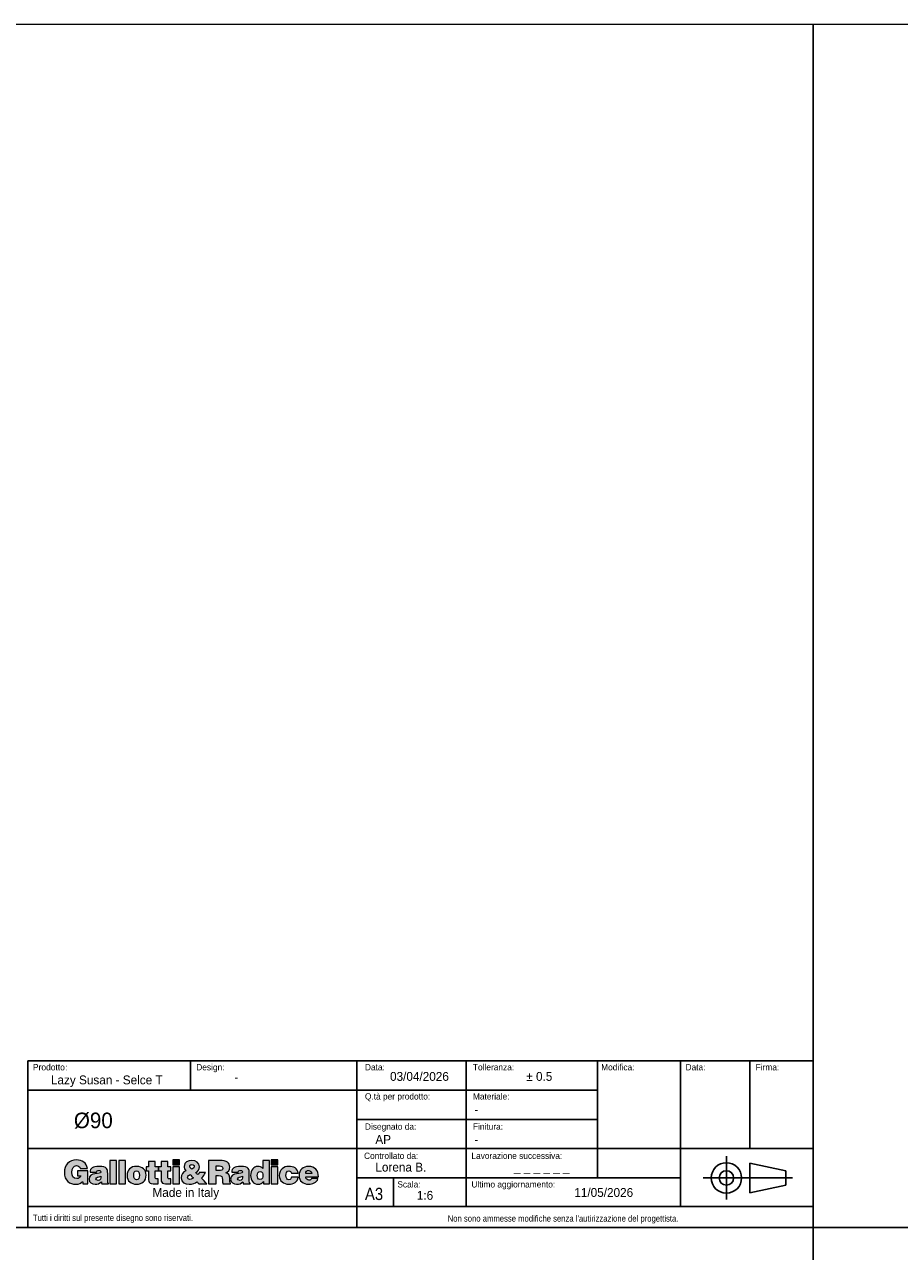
# Model space of a CAD drawing. Header units: millimetres. Extents: x 4005 to 11385, y -1831 to 1613.
# Tile 7 of 12: x 7797 to 9048, y -144 to 1613. Entities that reach past the tile are written whole.
import ezdxf

# ---------------------------------------------------------------- set-up
doc = ezdxf.new("R2010")
doc.units = ezdxf.units.MM
doc.header["$LTSCALE"] = 6
doc.layers.add('ANNOTAZIONI', color=8, linetype='Continuous')
doc.styles.add('SLDTEXTSTYLE1', font='GOTHIC.TTF', dxfattribs={"width": 0.913})
doc.styles.add('SLDTEXTSTYLE2', font='arial.ttf', dxfattribs={"width": 0.948})
doc.styles.add('SLDTEXTSTYLE3', font='arial.ttf', dxfattribs={"width": 0.948})

# ---------------------------------------------------------------- blocks, each defined once
blk = doc.blocks.new('logo_punti di controllo')
at = {"layer": 'ANNOTAZIONI'}
h = blk.add_hatch(color=256, dxfattribs=at)
edge = h.paths.add_edge_path(flags=0)
edge.add_line((169.2, 18.4), (169.2, 64.1))
edge.add_line((169.2, 64.1), (132.1, 64.1))
edge.add_line((132.1, 64.1), (132.1, 46.2))
edge.add_line((132.1, 46.2), (144.1, 46.2))
edge.add_spline(control_points=[(144.1, 46.2), (142.7, 40.5), (135.7, 36.7), (130.2, 36.7), (116.5, 36.7), (112.8, 47.4), (112.8, 59.1), (112.8, 73.7), (117.9, 83.3), (128.6, 83.3), (135.6, 83.3), (140.5, 79.7), (142.5, 72.9)], knot_values=[31.661, 31.661, 31.661, 31.661, 32.661, 32.661, 32.661, 33.661, 33.661, 33.661, 34.661, 34.661, 34.661, 35.661, 35.661, 35.661, 35.661], weights=[1, 1, 1, 1, 1, 1, 1, 1, 1, 1, 1, 1, 1], degree=3, periodic=0)
edge.add_line((142.5, 72.9), (168.2, 72.9))
edge.add_spline(control_points=[(168.2, 72.9), (164.9, 93.2), (148.9, 103.6), (129, 103.6), (102.2, 103.6), (85.7, 85.4), (85.7, 59), (85.7, 30.1), (104.6, 16.4), (125.8, 16.4), (138.8, 16.4), (146.3, 21.3), (150.7, 26.5)], knot_values=[47.825, 47.825, 47.825, 47.825, 48.825, 48.825, 48.825, 49.825, 49.825, 49.825, 50.825, 50.825, 50.825, 51.825, 51.825, 51.825, 51.825], weights=[1, 1, 1, 1, 1, 1, 1, 1, 1, 1, 1, 1, 1], degree=3, periodic=0)
edge.add_line((150.7, 26.5), (151.8, 18.4))
edge.add_line((151.8, 18.4), (169.2, 18.4))
for points in [[(272.4, 18.6), (272.4, 101.4), (248.5, 101.4), (248.5, 18.6)], [(304.5, 18.6), (304.5, 101.4), (280.6, 101.4), (280.6, 18.6)], [(473.1, 103.6), (473.1, 86.6), (497, 86.6), (497, 103.6)], [(825.7, 103.6), (825.7, 86.6), (849.6, 86.6), (849.6, 103.6)], [(497, 18.6), (497, 78.9), (473.1, 78.9), (473.1, 18.6)], [(849.6, 18.6), (849.6, 78.9), (825.7, 78.9), (825.7, 18.6)]]:
    blk.add_hatch(color=256, dxfattribs=at).paths.add_polyline_path(points, flags=0)
h = blk.add_hatch(color=256, dxfattribs=at)
edge = h.paths.add_edge_path(flags=0)
edge.add_line((421.4, 18.6), (421.4, 35.7))
edge.add_spline(control_points=[(421.4, 35.7), (420.2, 35.7), (418.9, 35.7), (417.6, 35.7), (411, 35.7), (410.2, 37.7), (410.2, 43.2), (410.2, 50.5), (410.2, 57.8), (410.2, 65.1)], knot_values=[0, 0, 0, 0, 1.792, 1.792, 1.792, 2.792, 2.792, 2.792, 13.111, 13.111, 13.111, 13.111], weights=[1, 1, 1, 1, 1, 1, 1, 1, 1, 1], degree=3, periodic=0)
edge.add_line((410.2, 65.1), (421.7, 65.1))
edge.add_line((421.7, 65.1), (421.7, 78.9))
edge.add_line((421.7, 78.9), (410.2, 78.9))
edge.add_line((410.2, 78.9), (410.2, 97.6))
edge.add_line((410.2, 97.6), (386.6, 97.6))
edge.add_line((386.6, 97.6), (386.6, 78.9))
edge.add_line((386.6, 78.9), (377.8, 78.9))
edge.add_line((377.8, 78.9), (377.8, 65.1))
edge.add_line((377.8, 65.1), (386.3, 65.1))
edge.add_spline(control_points=[(386.3, 65.1), (386.3, 56.7), (386.3, 48.3), (386.3, 39.9), (386.3, 19.1), (390.1, 16.9), (421.4, 18.6)], knot_values=[74.044, 74.044, 74.044, 74.044, 85.937, 85.937, 85.937, 86.937, 86.937, 86.937, 86.937], weights=[1, 1, 1, 1, 1, 1, 1], degree=3, periodic=0)
h = blk.add_hatch(color=256, dxfattribs=at)
edge = h.paths.add_edge_path(flags=0)
edge.add_line((466.3, 18.6), (466.3, 35.7))
edge.add_spline(control_points=[(466.3, 35.7), (465.1, 35.7), (463.8, 35.7), (462.5, 35.7), (455.9, 35.7), (455.1, 37.7), (455.1, 43.2), (455.1, 50.5), (455.1, 57.8), (455.1, 65.1)], knot_values=[0, 0, 0, 0, 1.792, 1.792, 1.792, 2.792, 2.792, 2.792, 13.111, 13.111, 13.111, 13.111], weights=[1, 1, 1, 1, 1, 1, 1, 1, 1, 1], degree=3, periodic=0)
edge.add_line((455.1, 65.1), (466.6, 65.1))
edge.add_line((466.6, 65.1), (466.6, 78.9))
edge.add_line((466.6, 78.9), (455.1, 78.9))
edge.add_line((455.1, 78.9), (455.1, 97.6))
edge.add_line((455.1, 97.6), (431.5, 97.6))
edge.add_line((431.5, 97.6), (431.5, 78.9))
edge.add_line((431.5, 78.9), (422.7, 78.9))
edge.add_line((422.7, 78.9), (422.7, 65.1))
edge.add_line((422.7, 65.1), (431.2, 65.1))
edge.add_spline(control_points=[(431.2, 65.1), (431.2, 56.7), (431.2, 48.3), (431.2, 39.9), (431.2, 19.1), (435, 16.9), (466.3, 18.6)], knot_values=[74.041, 74.041, 74.041, 74.041, 85.934, 85.934, 85.934, 86.934, 86.934, 86.934, 86.934], weights=[1, 1, 1, 1, 1, 1, 1], degree=3, periodic=0)
h = blk.add_hatch(color=256, dxfattribs=at)
edge = h.paths.add_edge_path(flags=0)
edge.add_line((559.8, 25.6), (566.3, 18.6))
edge.add_line((566.3, 18.6), (595.1, 18.6))
edge.add_line((595.1, 18.6), (576.2, 38))
edge.add_spline(control_points=[(576.2, 38), (581.9, 44), (586.3, 50.9), (590.1, 58.2)], knot_values=[26.367462, 26.367462, 26.367462, 26.367462, 27.367462, 27.367462, 27.367462, 27.367462], weights=[1, 1, 1, 1], degree=3, periodic=0)
edge.add_line((590.1, 58.2), (568.3, 58.2))
edge.add_spline(control_points=[(568.3, 58.2), (566.9, 55.5), (565.2, 53.2), (562.9, 51.3)], knot_values=[37.686462, 37.686462, 37.686462, 37.686462, 38.686462, 38.686462, 38.686462, 38.686462], weights=[1, 1, 1, 1], degree=3, periodic=0)
edge.add_line((562.9, 51.3), (555.8, 58.6))
edge.add_spline(control_points=[(555.8, 58.6), (564.2, 63.2), (569.2, 69.7), (569.2, 79.5), (569.2, 92.9), (556.9, 101.4), (541.6, 101.4), (528.5, 101.4), (513.5, 96.2), (513.5, 80.7), (513.5, 74.3), (516.3, 69.7), (520.6, 65.2)], knot_values=[43.525807, 43.525807, 43.525807, 43.525807, 44.525807, 44.525807, 44.525807, 45.525807, 45.525807, 45.525807, 46.525807, 46.525807, 46.525807, 47.525807, 47.525807, 47.525807, 47.525807], weights=[1, 1, 1, 1, 1, 1, 1, 1, 1, 1, 1, 1, 1], degree=3, periodic=0)
edge.add_spline(control_points=[(520.6, 65.2), (510.1, 59.9), (503.2, 51.6), (503.2, 39.4), (503.2, 23.4), (517.3, 16.4), (532.4, 16.4), (543.2, 16.4), (554.3, 20.9), (559.8, 25.6)], knot_values=[47.525807, 47.525807, 47.525807, 47.525807, 48.525807, 48.525807, 48.525807, 49.525807, 49.525807, 49.525807, 50.525807, 50.525807, 50.525807, 50.525807], weights=[1, 1, 1, 1, 1, 1, 1, 1, 1, 1], degree=3, periodic=0)
edge = h.paths.add_edge_path(flags=0)
edge.add_line((535.2, 51.5), (545.9, 40.2))
edge.add_spline(control_points=[(545.9, 40.2), (547.4, 38.6), (546.8, 39), (543.5, 37)], knot_values=[0, 0, 0, 0, 1, 1, 1, 1], weights=[1, 1, 1, 1], degree=3, periodic=0)
edge.add_spline(control_points=[(543.5, 37), (541.2, 35.6), (536.9, 34), (534.3, 34), (529.6, 34), (526.2, 36.7), (526.2, 41.6), (526.2, 46.3), (530.7, 49.2), (535.2, 51.5)], knot_values=[1, 1, 1, 1, 2, 2, 2, 3, 3, 3, 4, 4, 4, 4], weights=[1, 1, 1, 1, 1, 1, 1, 1, 1, 1], degree=3, periodic=0)
edge = h.paths.add_edge_path(flags=0)
edge.add_spline(control_points=[(541.2, 71.2), (537.3, 73.8), (534.2, 76.7), (534.2, 80.8), (534.2, 85.4), (538.2, 87), (542.2, 87)], knot_values=[2, 2, 2, 2, 3, 3, 3, 4, 4, 4, 4], weights=[1, 1, 1, 1, 1, 1, 1], degree=3, periodic=0)
edge.add_spline(control_points=[(542.2, 87), (544.9, 87), (548.2, 85.9), (549.3, 83.3)], knot_values=[0, 0, 0, 0, 1, 1, 1, 1], weights=[1, 1, 1, 1], degree=3, periodic=0)
edge.add_spline(control_points=[(549.3, 83.3), (551.4, 76.6), (546.6, 73.7), (541.2, 71.2)], knot_values=[1, 1, 1, 1, 2, 2, 2, 2], weights=[1, 1, 1, 1], degree=3, periodic=0)
h = blk.add_hatch(color=256, dxfattribs=at)
edge = h.paths.add_edge_path(flags=0)
edge.add_line((628.3, 47.5), (636.5, 47.5))
edge.add_spline(control_points=[(636.5, 47.5), (649.2, 47.5), (651, 43.9), (651, 33.1), (651, 25.7), (651.7, 20.5), (652.4, 18.6)], knot_values=[0, 0, 0, 0, 1, 1, 1, 2, 2, 2, 2], weights=[1, 1, 1, 1, 1, 1, 1], degree=3, periodic=0)
edge.add_line((652.4, 18.6), (679.9, 18.6))
edge.add_line((679.9, 18.6), (679.9, 21.1))
edge.add_spline(control_points=[(679.9, 21.1), (676.7, 21.1), (677, 24.8), (677, 35.6), (677, 52.3), (671.7, 54.4), (663, 57.6)], knot_values=[16.174, 16.174, 16.174, 16.174, 17.174, 17.174, 17.174, 18.174, 18.174, 18.174, 18.174], weights=[1, 1, 1, 1, 1, 1, 1], degree=3, periodic=0)
edge.add_spline(control_points=[(663, 57.6), (672.6, 60.2), (676.9, 68.3), (676.9, 77.8), (676.9, 93.9), (667.8, 101.4), (640.2, 101.4), (627.2, 101.4), (614.2, 101.4), (601.1, 101.4)], knot_values=[18.174, 18.174, 18.174, 18.174, 19.174, 19.174, 19.174, 20.174, 20.174, 20.174, 38.639, 38.639, 38.639, 38.639], weights=[1, 1, 1, 1, 1, 1, 1, 1, 1, 1], degree=3, periodic=0)
edge.add_line((601.1, 101.4), (601.1, 18.6))
edge.add_line((601.1, 18.6), (628.3, 18.6))
edge.add_line((628.3, 18.6), (628.3, 47.5))
edge = h.paths.add_edge_path(flags=0)
edge.add_line((628.3, 65.6), (628.3, 82.1))
edge.add_spline(control_points=[(628.3, 82.1), (632.5, 82.1), (636.7, 82.1), (640.9, 82.1), (647.2, 82.1), (651.8, 79.3), (651.8, 73.4), (651.8, 67.7), (647.3, 65.6), (639, 65.6), (635.4, 65.6), (631.8, 65.6), (628.3, 65.6)], knot_values=[0, 0, 0, 0, 5.974, 5.974, 5.974, 6.974, 6.974, 6.974, 7.974, 7.974, 7.974, 13.024, 13.024, 13.024, 13.024], weights=[1, 1, 1, 1, 1, 1, 1, 1, 1, 1, 1, 1, 1], degree=3, periodic=0)
h = blk.add_hatch(color=256, dxfattribs=at)
edge = h.paths.add_edge_path(flags=0)
edge.add_line((797.6, 18.6), (819.1, 18.6))
edge.add_line((819.1, 18.6), (819.1, 101.4))
edge.add_line((819.1, 101.4), (795.2, 101.4))
edge.add_line((795.2, 101.4), (795.2, 72.8))
edge.add_spline(control_points=[(795.2, 72.8), (790.2, 78.7), (784.9, 80.6), (777.3, 80.6), (762.9, 80.6), (751.8, 67.6), (751.8, 47.6), (751.8, 30.6), (761, 16.9), (779.1, 16.9), (786.8, 16.9), (792, 19.3), (797.6, 26.7)], knot_values=[63.921, 63.921, 63.921, 63.921, 64.921, 64.921, 64.921, 65.921, 65.921, 65.921, 66.921, 66.921, 66.921, 67.921, 67.921, 67.921, 67.921], weights=[1, 1, 1, 1, 1, 1, 1, 1, 1, 1, 1, 1, 1], degree=3, periodic=0)
edge.add_line((797.6, 26.7), (797.6, 18.6))
edge = h.paths.add_edge_path(flags=0)
edge.add_spline(control_points=[(785.8, 62.1), (793.7, 62.1), (796, 54.8), (796, 48.2), (796, 41.1), (793.4, 34.1), (785.1, 34.1)], knot_values=[2, 2, 2, 2, 3, 3, 3, 4, 4, 4, 4], weights=[1, 1, 1, 1, 1, 1, 1], degree=3, periodic=0)
edge.add_spline(control_points=[(785.1, 34.1), (777.3, 34.1), (775.7, 41.5), (775.7, 47.8), (775.7, 54.5), (777.9, 62.1), (785.8, 62.1)], knot_values=[0, 0, 0, 0, 1, 1, 1, 2, 2, 2, 2], weights=[1, 1, 1, 1, 1, 1, 1], degree=3, periodic=0)
h = blk.add_hatch(color=256, dxfattribs=at)
edge = h.paths.add_edge_path(flags=0)
edge.add_line((219, 18.6), (243.7, 18.6))
edge.add_line((243.7, 18.6), (243.7, 19.8))
edge.add_spline(control_points=[(243.7, 19.8), (240.6, 22.3), (240.5, 24), (240.5, 27.5), (240.5, 36.9), (240.5, 46.2), (240.5, 55.6), (240.5, 70), (238.7, 80.6), (210.2, 80.6), (186.4, 80.6), (177.4, 73.1), (177.4, 60.3)], knot_values=[0.543, 0.543, 0.543, 0.543, 1.543, 1.543, 1.543, 14.848, 14.848, 14.848, 15.848, 15.848, 15.848, 16.848, 16.848, 16.848, 16.848], weights=[1, 1, 1, 1, 1, 1, 1, 1, 1, 1, 1, 1, 1], degree=3, periodic=0)
edge.add_line((177.4, 60.3), (200.3, 60.3))
edge.add_spline(control_points=[(200.3, 60.3), (200.9, 65.5), (205.4, 66.2), (208.7, 66.2), (211.3, 66.2), (216.5, 65.6), (216.5, 61.3), (216.5, 50), (173.7, 62.4), (173.7, 35.1), (173.7, 22.5), (183.8, 16.9), (195.2, 16.9), (204.1, 16.9), (211, 18.7), (217.8, 25.1)], knot_values=[27.71, 27.71, 27.71, 27.71, 28.71, 28.71, 28.71, 29.71, 29.71, 29.71, 30.71, 30.71, 30.71, 31.71, 31.71, 31.71, 32.71, 32.71, 32.71, 32.71], weights=[1, 1, 1, 1, 1, 1, 1, 1, 1, 1, 1, 1, 1, 1, 1, 1], degree=3, periodic=0)
edge.add_line((217.8, 25.1), (219, 18.6))
edge = h.paths.add_edge_path(flags=0)
edge.add_spline(control_points=[(216.5, 45.3), (217.1, 37), (214.4, 30.5), (206, 30.5)], knot_values=[2, 2, 2, 2, 3, 3, 3, 3], weights=[1, 1, 1, 1], degree=3, periodic=0)
edge.add_spline(control_points=[(206, 30.5), (201.3, 30.5), (198.4, 32.5), (198.4, 35.5), (198.4, 43.3), (208.7, 41.5), (216.5, 45.3)], knot_values=[0, 0, 0, 0, 1, 1, 1, 2, 2, 2, 2], weights=[1, 1, 1, 1, 1, 1, 1], degree=3, periodic=0)
h = blk.add_hatch(color=256, dxfattribs=at)
edge = h.paths.add_edge_path(flags=0)
edge.add_spline(control_points=[(378.1, 49.3), (378.1, 68), (365, 80.6), (343.8, 80.6), (323.4, 80.6), (309.6, 69), (309.6, 48)], knot_values=[2, 2, 2, 2, 3, 3, 3, 4, 4, 4, 4], weights=[1, 1, 1, 1, 1, 1, 1], degree=3, periodic=0)
edge.add_spline(control_points=[(309.6, 48), (309.6, 27.5), (324.6, 16.9), (343.9, 16.9), (363.2, 16.9), (378.1, 27.2), (378.1, 49.3)], knot_values=[0, 0, 0, 0, 1, 1, 1, 2, 2, 2, 2], weights=[1, 1, 1, 1, 1, 1, 1], degree=3, periodic=0)
edge = h.paths.add_edge_path(flags=0)
edge.add_spline(control_points=[(343.9, 33), (337.8, 33), (333.5, 37.9), (333.5, 49.3), (333.5, 56.1), (335.9, 64.5), (344.1, 64.5)], knot_values=[2, 2, 2, 2, 3, 3, 3, 4, 4, 4, 4], weights=[1, 1, 1, 1, 1, 1, 1], degree=3, periodic=0)
edge.add_spline(control_points=[(344.1, 64.5), (350.3, 64.8), (354.2, 58.2), (354.2, 49.3), (354.2, 37.9), (350.3, 33), (343.9, 33)], knot_values=[0, 0, 0, 0, 1, 1, 1, 2, 2, 2, 2], weights=[1, 1, 1, 1, 1, 1, 1], degree=3, periodic=0)
h = blk.add_hatch(color=256, dxfattribs=at)
edge = h.paths.add_edge_path(flags=0)
edge.add_line((725.6, 18.6), (750.3, 18.6))
edge.add_line((750.3, 18.6), (750.3, 19.8))
edge.add_spline(control_points=[(750.3, 19.8), (747.2, 22.3), (747.1, 24), (747.1, 27.5), (747.1, 36.9), (747.1, 46.2), (747.1, 55.6), (747.1, 70), (745.4, 80.6), (716.9, 80.6), (693.1, 80.6), (684, 73.1), (684, 60.3)], knot_values=[0.543, 0.543, 0.543, 0.543, 1.543, 1.543, 1.543, 14.848, 14.848, 14.848, 15.848, 15.848, 15.848, 16.848, 16.848, 16.848, 16.848], weights=[1, 1, 1, 1, 1, 1, 1, 1, 1, 1, 1, 1, 1], degree=3, periodic=0)
edge.add_line((684, 60.3), (707, 60.3))
edge.add_spline(control_points=[(707, 60.3), (707.5, 65.5), (712, 66.2), (715.4, 66.2), (717.9, 66.2), (723.2, 65.6), (723.2, 61.3), (723.2, 50), (680.3, 62.4), (680.3, 35.1), (680.3, 22.5), (690.4, 16.9), (701.8, 16.9), (710.8, 16.9), (717.7, 18.7), (724.4, 25.1)], knot_values=[27.709, 27.709, 27.709, 27.709, 28.709, 28.709, 28.709, 29.709, 29.709, 29.709, 30.709, 30.709, 30.709, 31.709, 31.709, 31.709, 32.709, 32.709, 32.709, 32.709], weights=[1, 1, 1, 1, 1, 1, 1, 1, 1, 1, 1, 1, 1, 1, 1, 1], degree=3, periodic=0)
edge.add_line((724.4, 25.1), (725.6, 18.6))
edge = h.paths.add_edge_path(flags=0)
edge.add_spline(control_points=[(723.2, 45.3), (723.7, 37), (721, 30.5), (712.6, 30.5)], knot_values=[2, 2, 2, 2, 3, 3, 3, 3], weights=[1, 1, 1, 1], degree=3, periodic=0)
edge.add_spline(control_points=[(712.6, 30.5), (707.9, 30.5), (705, 32.5), (705, 35.5), (705, 43.3), (715.4, 41.5), (723.2, 45.3)], knot_values=[0, 0, 0, 0, 1, 1, 1, 2, 2, 2, 2], weights=[1, 1, 1, 1, 1, 1, 1], degree=3, periodic=0)
h = blk.add_hatch(color=256, dxfattribs=at)
edge = h.paths.add_edge_path(flags=0)
edge.add_line((897.4, 55.9), (921.7, 55.9))
edge.add_spline(control_points=[(921.7, 55.9), (920, 73.7), (904.8, 80.6), (888.7, 80.6), (868.8, 80.6), (854.3, 68.7), (854.3, 48.2), (854.3, 27.8), (869.3, 16.9), (888.7, 16.9), (905.4, 16.9), (920.1, 23.7), (922.2, 42)], knot_values=[0, 0, 0, 0, 1, 1, 1, 2, 2, 2, 3, 3, 3, 4, 4, 4, 4], weights=[1, 1, 1, 1, 1, 1, 1, 1, 1, 1, 1, 1, 1], degree=3, periodic=0)
edge.add_line((922.2, 42), (898, 42))
edge.add_spline(control_points=[(898, 42), (897.3, 37.2), (894.9, 33), (888.7, 33), (881.7, 33), (878.2, 39), (878.2, 48), (878.2, 55.2), (879.7, 64.5), (888.7, 64.5), (891.3, 64.5), (893.4, 63.7), (894.9, 62.1)], knot_values=[15.404, 15.404, 15.404, 15.404, 16.404, 16.404, 16.404, 17.404, 17.404, 17.404, 18.404, 18.404, 18.404, 19.404, 19.404, 19.404, 19.404], weights=[1, 1, 1, 1, 1, 1, 1, 1, 1, 1, 1, 1, 1], degree=3, periodic=0)
edge.add_spline(control_points=[(894.9, 62.1), (896.4, 60.6), (897.3, 58.5), (897.4, 55.9)], knot_values=[19.404, 19.404, 19.404, 19.404, 20.404, 20.404, 20.404, 20.404], weights=[1, 1, 1, 1], degree=3, periodic=0)
h = blk.add_hatch(color=256, dxfattribs=at)
edge = h.paths.add_edge_path(flags=0)
edge.add_line((948.7, 43.3), (994.3, 43.3))
edge.add_spline(control_points=[(994.3, 43.3), (994.7, 65.2), (981.2, 80.6), (958.9, 80.6), (939.6, 80.6), (924.8, 67.9), (924.8, 48.2), (924.8, 27.9), (939.7, 16.9), (959, 16.9), (973.1, 16.9), (988.2, 21.8), (992.4, 36.8)], knot_values=[0, 0, 0, 0, 1, 1, 1, 2, 2, 2, 3, 3, 3, 4, 4, 4, 4], weights=[1, 1, 1, 1, 1, 1, 1, 1, 1, 1, 1, 1, 1], degree=3, periodic=0)
edge.add_line((992.4, 36.8), (969.5, 36.8))
edge.add_spline(control_points=[(969.5, 36.8), (967.8, 33.2), (964.3, 31.5), (960.5, 31.5), (954.2, 31.5), (948.7, 36.2), (948.7, 43.3)], knot_values=[14.806, 14.806, 14.806, 14.806, 15.806, 15.806, 15.806, 16.806, 16.806, 16.806, 16.806], weights=[1, 1, 1, 1, 1, 1, 1], degree=3, periodic=0)
edge = h.paths.add_edge_path(flags=0)
edge.add_line((970.4, 55.5), (948.7, 55.5))
edge.add_spline(control_points=[(948.7, 55.5), (948.7, 62), (952.7, 66), (959.8, 66), (965.5, 66), (970.4, 61), (970.4, 55.5)], knot_values=[0, 0, 0, 0, 1, 1, 1, 2, 2, 2, 2], weights=[1, 1, 1, 1, 1, 1, 1], degree=3, periodic=0)
at = {"color": 7, "linetype": 'Continuous', "lineweight": 18}
for points, knots in [([(168.2, 72.9), (164.9, 93.2), (148.9, 103.6), (129, 103.6), (102.2, 103.6), (85.7, 85.4), (85.7, 59), (85.7, 30.1), (104.6, 16.4), (125.8, 16.4), (138.8, 16.4), (146.3, 21.3), (150.7, 26.5)], [47.825, 47.825, 47.825, 47.825, 48.825, 48.825, 48.825, 49.825, 49.825, 49.825, 50.825, 50.825, 50.825, 51.825, 51.825, 51.825, 51.825]), ([(555.8, 58.6), (564.2, 63.2), (569.2, 69.7), (569.2, 79.5), (569.2, 92.9), (556.9, 101.4), (541.6, 101.4), (528.5, 101.4), (513.5, 96.2), (513.5, 80.7), (513.5, 74.3), (516.3, 69.7), (520.6, 65.2)], [43.525807, 43.525807, 43.525807, 43.525807, 44.525807, 44.525807, 44.525807, 45.525807, 45.525807, 45.525807, 46.525807, 46.525807, 46.525807, 47.525807, 47.525807, 47.525807, 47.525807]), ([(663, 57.6), (672.6, 60.2), (676.9, 68.3), (676.9, 77.8), (676.9, 93.9), (667.8, 101.4), (640.2, 101.4), (627.2, 101.4), (614.2, 101.4), (601.1, 101.4)], [18.174, 18.174, 18.174, 18.174, 19.174, 19.174, 19.174, 20.174, 20.174, 20.174, 38.639, 38.639, 38.639, 38.639]), ([(144.1, 46.2), (142.7, 40.5), (135.7, 36.7), (130.2, 36.7), (116.5, 36.7), (112.8, 47.4), (112.8, 59.1), (112.8, 73.7), (117.9, 83.3), (128.6, 83.3), (135.6, 83.3), (140.5, 79.7), (142.5, 72.9)], [31.661, 31.661, 31.661, 31.661, 32.661, 32.661, 32.661, 33.661, 33.661, 33.661, 34.661, 34.661, 34.661, 35.661, 35.661, 35.661, 35.661]), ([(200.3, 60.3), (200.9, 65.5), (205.4, 66.2), (208.7, 66.2), (211.3, 66.2), (216.5, 65.6), (216.5, 61.3), (216.5, 50), (173.7, 62.4), (173.7, 35.1), (173.7, 22.5), (183.8, 16.9), (195.2, 16.9), (204.1, 16.9), (211, 18.7), (217.8, 25.1)], [27.71, 27.71, 27.71, 27.71, 28.71, 28.71, 28.71, 29.71, 29.71, 29.71, 30.71, 30.71, 30.71, 31.71, 31.71, 31.71, 32.71, 32.71, 32.71, 32.71]), ([(243.7, 19.8), (240.6, 22.3), (240.5, 24), (240.5, 27.5), (240.5, 36.9), (240.5, 46.2), (240.5, 55.6), (240.5, 70), (238.7, 80.6), (210.2, 80.6), (186.4, 80.6), (177.4, 73.1), (177.4, 60.3)], [0.543, 0.543, 0.543, 0.543, 1.543, 1.543, 1.543, 14.848, 14.848, 14.848, 15.848, 15.848, 15.848, 16.848, 16.848, 16.848, 16.848]), ([(206, 30.5), (201.3, 30.5), (198.4, 32.5), (198.4, 35.5), (198.4, 43.3), (208.7, 41.5), (216.5, 45.3)], [0, 0, 0, 0, 1, 1, 1, 2, 2, 2, 2]), ([(378.1, 49.3), (378.1, 68), (365, 80.6), (343.8, 80.6), (323.4, 80.6), (309.6, 69), (309.6, 48)], [2, 2, 2, 2, 3, 3, 3, 4, 4, 4, 4]), ([(309.6, 48), (309.6, 27.5), (324.6, 16.9), (343.9, 16.9), (363.2, 16.9), (378.1, 27.2), (378.1, 49.3)], [0, 0, 0, 0, 1, 1, 1, 2, 2, 2, 2]), ([(343.9, 33), (337.8, 33), (333.5, 37.9), (333.5, 49.3), (333.5, 56.1), (335.9, 64.5), (344.1, 64.5)], [2, 2, 2, 2, 3, 3, 3, 4, 4, 4, 4]), ([(344.1, 64.5), (350.3, 64.8), (354.2, 58.2), (354.2, 49.3), (354.2, 37.9), (350.3, 33), (343.9, 33)], [0, 0, 0, 0, 1, 1, 1, 2, 2, 2, 2]), ([(386.3, 65.1), (386.3, 56.7), (386.3, 48.3), (386.3, 39.9), (386.3, 19.1), (390.1, 16.9), (421.4, 18.6)], [74.044, 74.044, 74.044, 74.044, 85.937, 85.937, 85.937, 86.937, 86.937, 86.937, 86.937]), ([(421.4, 35.7), (420.2, 35.7), (418.9, 35.7), (417.6, 35.7), (411, 35.7), (410.2, 37.7), (410.2, 43.2), (410.2, 50.5), (410.2, 57.8), (410.2, 65.1)], [0, 0, 0, 0, 1.792, 1.792, 1.792, 2.792, 2.792, 2.792, 13.111, 13.111, 13.111, 13.111]), ([(431.2, 65.1), (431.2, 56.7), (431.2, 48.3), (431.2, 39.9), (431.2, 19.1), (435, 16.9), (466.3, 18.6)], [74.041, 74.041, 74.041, 74.041, 85.934, 85.934, 85.934, 86.934, 86.934, 86.934, 86.934]), ([(466.3, 35.7), (465.1, 35.7), (463.8, 35.7), (462.5, 35.7), (455.9, 35.7), (455.1, 37.7), (455.1, 43.2), (455.1, 50.5), (455.1, 57.8), (455.1, 65.1)], [0, 0, 0, 0, 1.792, 1.792, 1.792, 2.792, 2.792, 2.792, 13.111, 13.111, 13.111, 13.111]), ([(520.6, 65.2), (510.1, 59.9), (503.2, 51.6), (503.2, 39.4), (503.2, 23.4), (517.3, 16.4), (532.4, 16.4), (543.2, 16.4), (554.3, 20.9), (559.8, 25.6)], [47.525807, 47.525807, 47.525807, 47.525807, 48.525807, 48.525807, 48.525807, 49.525807, 49.525807, 49.525807, 50.525807, 50.525807, 50.525807, 50.525807]), ([(543.5, 37), (541.2, 35.6), (536.9, 34), (534.3, 34), (529.6, 34), (526.2, 36.7), (526.2, 41.6), (526.2, 46.3), (530.7, 49.2), (535.2, 51.5)], [1, 1, 1, 1, 2, 2, 2, 3, 3, 3, 4, 4, 4, 4]), ([(541.2, 71.2), (537.3, 73.8), (534.2, 76.7), (534.2, 80.8), (534.2, 85.4), (538.2, 87), (542.2, 87)], [2, 2, 2, 2, 3, 3, 3, 4, 4, 4, 4]), ([(628.3, 82.1), (632.5, 82.1), (636.7, 82.1), (640.9, 82.1), (647.2, 82.1), (651.8, 79.3), (651.8, 73.4), (651.8, 67.7), (647.3, 65.6), (639, 65.6), (635.4, 65.6), (631.8, 65.6), (628.3, 65.6)], [0, 0, 0, 0, 5.974, 5.974, 5.974, 6.974, 6.974, 6.974, 7.974, 7.974, 7.974, 13.024, 13.024, 13.024, 13.024]), ([(636.5, 47.5), (649.2, 47.5), (651, 43.9), (651, 33.1), (651, 25.7), (651.7, 20.5), (652.4, 18.6)], [0, 0, 0, 0, 1, 1, 1, 2, 2, 2, 2]), ([(679.9, 21.1), (676.7, 21.1), (677, 24.8), (677, 35.6), (677, 52.3), (671.7, 54.4), (663, 57.6)], [16.174, 16.174, 16.174, 16.174, 17.174, 17.174, 17.174, 18.174, 18.174, 18.174, 18.174]), ([(707, 60.3), (707.5, 65.5), (712, 66.2), (715.4, 66.2), (717.9, 66.2), (723.2, 65.6), (723.2, 61.3), (723.2, 50), (680.3, 62.4), (680.3, 35.1), (680.3, 22.5), (690.4, 16.9), (701.8, 16.9), (710.8, 16.9), (717.7, 18.7), (724.4, 25.1)], [27.709, 27.709, 27.709, 27.709, 28.709, 28.709, 28.709, 29.709, 29.709, 29.709, 30.709, 30.709, 30.709, 31.709, 31.709, 31.709, 32.709, 32.709, 32.709, 32.709]), ([(750.3, 19.8), (747.2, 22.3), (747.1, 24), (747.1, 27.5), (747.1, 36.9), (747.1, 46.2), (747.1, 55.6), (747.1, 70), (745.4, 80.6), (716.9, 80.6), (693.1, 80.6), (684, 73.1), (684, 60.3)], [0.543, 0.543, 0.543, 0.543, 1.543, 1.543, 1.543, 14.848, 14.848, 14.848, 15.848, 15.848, 15.848, 16.848, 16.848, 16.848, 16.848]), ([(712.6, 30.5), (707.9, 30.5), (705, 32.5), (705, 35.5), (705, 43.3), (715.4, 41.5), (723.2, 45.3)], [0, 0, 0, 0, 1, 1, 1, 2, 2, 2, 2]), ([(795.2, 72.8), (790.2, 78.7), (784.9, 80.6), (777.3, 80.6), (762.9, 80.6), (751.8, 67.6), (751.8, 47.6), (751.8, 30.6), (761, 16.9), (779.1, 16.9), (786.8, 16.9), (792, 19.3), (797.6, 26.7)], [63.921, 63.921, 63.921, 63.921, 64.921, 64.921, 64.921, 65.921, 65.921, 65.921, 66.921, 66.921, 66.921, 67.921, 67.921, 67.921, 67.921]), ([(785.1, 34.1), (777.3, 34.1), (775.7, 41.5), (775.7, 47.8), (775.7, 54.5), (777.9, 62.1), (785.8, 62.1)], [0, 0, 0, 0, 1, 1, 1, 2, 2, 2, 2]), ([(785.8, 62.1), (793.7, 62.1), (796, 54.8), (796, 48.2), (796, 41.1), (793.4, 34.1), (785.1, 34.1)], [2, 2, 2, 2, 3, 3, 3, 4, 4, 4, 4]), ([(921.7, 55.9), (920, 73.7), (904.8, 80.6), (888.7, 80.6), (868.8, 80.6), (854.3, 68.7), (854.3, 48.2), (854.3, 27.8), (869.3, 16.9), (888.7, 16.9), (905.4, 16.9), (920.1, 23.7), (922.2, 42)], [0, 0, 0, 0, 1, 1, 1, 2, 2, 2, 3, 3, 3, 4, 4, 4, 4]), ([(898, 42), (897.3, 37.2), (894.9, 33), (888.7, 33), (881.7, 33), (878.2, 39), (878.2, 48), (878.2, 55.2), (879.7, 64.5), (888.7, 64.5), (891.3, 64.5), (893.4, 63.7), (894.9, 62.1)], [15.404, 15.404, 15.404, 15.404, 16.404, 16.404, 16.404, 17.404, 17.404, 17.404, 18.404, 18.404, 18.404, 19.404, 19.404, 19.404, 19.404]), ([(994.3, 43.3), (994.7, 65.2), (981.2, 80.6), (958.9, 80.6), (939.6, 80.6), (924.8, 67.9), (924.8, 48.2), (924.8, 27.9), (939.7, 16.9), (959, 16.9), (973.1, 16.9), (988.2, 21.8), (992.4, 36.8)], [0, 0, 0, 0, 1, 1, 1, 2, 2, 2, 3, 3, 3, 4, 4, 4, 4]), ([(948.7, 55.5), (948.7, 62), (952.7, 66), (959.8, 66), (965.5, 66), (970.4, 61), (970.4, 55.5)], [0, 0, 0, 0, 1, 1, 1, 2, 2, 2, 2]), ([(969.5, 36.8), (967.8, 33.2), (964.3, 31.5), (960.5, 31.5), (954.2, 31.5), (948.7, 36.2), (948.7, 43.3)], [14.806, 14.806, 14.806, 14.806, 15.806, 15.806, 15.806, 16.806, 16.806, 16.806, 16.806])]:
    blk.add_open_spline(points, degree=3, knots=knots, dxfattribs=at)
for points, degree in [([(248.5, 101.4), (248.5, 60), (248.5, 18.6)], 2), ([(272.4, 101.4), (260.4, 101.4), (248.5, 101.4)], 2), ([(272.4, 18.6), (272.4, 60), (272.4, 101.4)], 2), ([(280.6, 101.4), (280.6, 60), (280.6, 18.6)], 2), ([(304.5, 101.4), (292.6, 101.4), (280.6, 101.4)], 2), ([(304.5, 18.6), (304.5, 60), (304.5, 101.4)], 2), ([(386.6, 97.6), (386.6, 91.3), (386.6, 85.1), (386.6, 78.9)], 3), ([(410.2, 97.6), (402.3, 97.6), (394.5, 97.6), (386.6, 97.6)], 3), ([(410.2, 78.9), (410.2, 85.1), (410.2, 91.3), (410.2, 97.6)], 3), ([(431.5, 97.6), (431.5, 91.3), (431.5, 85.1), (431.5, 78.9)], 3), ([(455.1, 97.6), (447.2, 97.6), (439.4, 97.6), (431.5, 97.6)], 3), ([(455.1, 78.9), (455.1, 85.1), (455.1, 91.3), (455.1, 97.6)], 3), ([(473.1, 103.6), (473.1, 95.1), (473.1, 86.6)], 2), ([(497, 103.6), (485, 103.6), (473.1, 103.6)], 2), ([(497, 86.6), (497, 95.1), (497, 103.6)], 2), ([(601.1, 101.4), (601.1, 73.8), (601.1, 46.2), (601.1, 18.6)], 3), ([(795.2, 101.4), (795.2, 91.8), (795.2, 82.3), (795.2, 72.8)], 3), ([(819.1, 101.4), (811.2, 101.4), (803.2, 101.4), (795.2, 101.4)], 3), ([(819.1, 18.6), (819.1, 46.2), (819.1, 73.8), (819.1, 101.4)], 3), ([(825.7, 103.6), (825.7, 95.1), (825.7, 86.6)], 2), ([(849.6, 103.6), (837.6, 103.6), (825.7, 103.6)], 2), ([(849.6, 86.6), (849.6, 95.1), (849.6, 103.6)], 2), ([(132.1, 64.1), (132.1, 58.2), (132.1, 52.2), (132.1, 46.2)], 3), ([(169.2, 64.1), (156.9, 64.1), (144.5, 64.1), (132.1, 64.1)], 3), ([(132.1, 46.2), (136.1, 46.2), (140.1, 46.2), (144.1, 46.2)], 3), ([(142.5, 72.9), (151, 72.9), (159.6, 72.9), (168.2, 72.9)], 3), ([(169.2, 18.4), (169.2, 33.6), (169.2, 48.9), (169.2, 64.1)], 3), ([(177.4, 60.3), (185, 60.3), (192.7, 60.3), (200.3, 60.3)], 3), ([(216.5, 45.3), (217.1, 37), (214.4, 30.5), (206, 30.5)], 3), ([(377.8, 78.9), (377.8, 74.3), (377.8, 69.7), (377.8, 65.1)], 3), ([(386.6, 78.9), (383.7, 78.9), (380.7, 78.9), (377.8, 78.9)], 3), ([(377.8, 65.1), (380.6, 65.1), (383.4, 65.1), (386.3, 65.1)], 3), ([(421.7, 78.9), (417.8, 78.9), (414, 78.9), (410.2, 78.9)], 3), ([(410.2, 65.1), (414, 65.1), (417.8, 65.1), (421.7, 65.1)], 3), ([(421.7, 65.1), (421.7, 69.7), (421.7, 74.3), (421.7, 78.9)], 3), ([(422.7, 78.9), (422.7, 74.3), (422.7, 69.7), (422.7, 65.1)], 3), ([(431.5, 78.9), (428.6, 78.9), (425.6, 78.9), (422.7, 78.9)], 3), ([(422.7, 65.1), (425.5, 65.1), (428.3, 65.1), (431.2, 65.1)], 3), ([(466.6, 78.9), (462.7, 78.9), (458.9, 78.9), (455.1, 78.9)], 3), ([(455.1, 65.1), (458.9, 65.1), (462.7, 65.1), (466.6, 65.1)], 3), ([(466.6, 65.1), (466.6, 69.7), (466.6, 74.3), (466.6, 78.9)], 3), ([(473.1, 86.6), (485, 86.6), (497, 86.6)], 2), ([(473.1, 78.9), (473.1, 48.7), (473.1, 18.6)], 2), ([(497, 78.9), (485, 78.9), (473.1, 78.9)], 2), ([(497, 18.6), (497, 48.7), (497, 78.9)], 2), ([(535.2, 51.5), (538.8, 47.7), (542.3, 44), (545.9, 40.2)], 3), ([(549.3, 83.3), (551.4, 76.6), (546.6, 73.7), (541.2, 71.2)], 3), ([(542.2, 87), (544.9, 87), (548.2, 85.9), (549.3, 83.3)], 3), ([(562.9, 51.3), (560.5, 53.7), (558.1, 56.2), (555.8, 58.6)], 3), ([(568.3, 58.2), (566.9, 55.5), (565.2, 53.2), (562.9, 51.3)], 3), ([(590.1, 58.2), (582.9, 58.2), (575.6, 58.2), (568.3, 58.2)], 3), ([(576.2, 38), (581.9, 44), (586.3, 50.9), (590.1, 58.2)], 3), ([(628.3, 65.6), (628.3, 71.1), (628.3, 76.6), (628.3, 82.1)], 3), ([(628.3, 47.5), (631, 47.5), (633.8, 47.5), (636.5, 47.5)], 3), ([(628.3, 18.6), (628.3, 28.2), (628.3, 37.9), (628.3, 47.5)], 3), ([(684, 60.3), (691.6, 60.3), (699.3, 60.3), (707, 60.3)], 3), ([(723.2, 45.3), (723.7, 37), (721, 30.5), (712.6, 30.5)], 3), ([(825.7, 86.6), (837.6, 86.6), (849.6, 86.6)], 2), ([(825.7, 78.9), (825.7, 48.7), (825.7, 18.6)], 2), ([(849.6, 78.9), (837.6, 78.9), (825.7, 78.9)], 2), ([(849.6, 18.6), (849.6, 48.7), (849.6, 78.9)], 2), ([(894.9, 62.1), (896.4, 60.6), (897.3, 58.5), (897.4, 55.9)], 3), ([(897.4, 55.9), (905.5, 55.9), (913.6, 55.9), (921.7, 55.9)], 3), ([(970.4, 55.5), (963.2, 55.5), (955.9, 55.5), (948.7, 55.5)], 3), ([(150.7, 26.5), (151.1, 23.8), (151.4, 21.1), (151.8, 18.4)], 3), ([(151.8, 18.4), (157.6, 18.4), (163.4, 18.4), (169.2, 18.4)], 3), ([(217.8, 25.1), (218.2, 22.9), (218.6, 20.8), (219, 18.6)], 3), ([(219, 18.6), (227.2, 18.6), (235.4, 18.6), (243.7, 18.6)], 3), ([(243.7, 18.6), (243.7, 19), (243.7, 19.4), (243.7, 19.8)], 3), ([(248.5, 18.6), (260.4, 18.6), (272.4, 18.6)], 2), ([(280.6, 18.6), (292.6, 18.6), (304.5, 18.6)], 2), ([(421.4, 18.6), (421.4, 24.3), (421.4, 30), (421.4, 35.7)], 3), ([(466.3, 18.6), (466.3, 24.3), (466.3, 30), (466.3, 35.7)], 3), ([(473.1, 18.6), (485, 18.6), (497, 18.6)], 2), ([(545.9, 40.2), (547.4, 38.6), (546.8, 39), (543.5, 37)], 3), ([(559.8, 25.6), (562, 23.3), (564.2, 21), (566.3, 18.6)], 3), ([(566.3, 18.6), (575.9, 18.6), (585.5, 18.6), (595.1, 18.6)], 3), ([(595.1, 18.6), (588.8, 25.1), (582.5, 31.6), (576.2, 38)], 3), ([(601.1, 18.6), (610.2, 18.6), (619.2, 18.6), (628.3, 18.6)], 3), ([(652.4, 18.6), (661.6, 18.6), (670.7, 18.6), (679.9, 18.6)], 3), ([(679.9, 18.6), (679.9, 19.5), (679.9, 20.3), (679.9, 21.1)], 3), ([(724.4, 25.1), (724.8, 22.9), (725.2, 20.8), (725.6, 18.6)], 3), ([(725.6, 18.6), (733.8, 18.6), (742.1, 18.6), (750.3, 18.6)], 3), ([(750.3, 18.6), (750.3, 19), (750.3, 19.4), (750.3, 19.8)], 3), ([(797.6, 26.7), (797.6, 24), (797.6, 21.3), (797.6, 18.6)], 3), ([(797.6, 18.6), (804.8, 18.6), (812, 18.6), (819.1, 18.6)], 3), ([(825.7, 18.6), (837.6, 18.6), (849.6, 18.6)], 2), ([(922.2, 42), (914.1, 42), (906.1, 42), (898, 42)], 3), ([(948.7, 43.3), (963.9, 43.3), (979.1, 43.3), (994.3, 43.3)], 3), ([(992.4, 36.8), (984.7, 36.8), (977.1, 36.8), (969.5, 36.8)], 3)]:
    blk.add_open_spline(points, degree=degree, dxfattribs=at)
blk = doc.blocks.new('SW_NOTE_0')
at = {"layer": 'ANNOTAZIONI', "color": 0, "attachment_point": 1}
for s, insert, char_height, style in [('Prodotto', (0, 11.8), 9.14, 'SLDTEXTSTYLE2'), (':', (46.6, 11.6), 9, 'SLDTEXTSTYLE1')]:
    blk.add_mtext(s, dxfattribs=dict(at, insert=insert, char_height=char_height, style=style))

msp = doc.modelspace()

# ---------------------------------------------------------------- linework, layer by layer
at = {"color": 7, "linetype": 'Continuous', "lineweight": 18}
for p, q in [((8924.78, 1612.61), (6464.78, 1612.61)), ((8924.78, -109.39), (8924.78, 1612.61)), ((11384.78, 1612.61), (8924.78, 1612.61)), ((8924.78, 1612.61), (8924.78, -109.39)), ((6464.78, -109.39), (8924.78, -109.39)), ((8924.78, -109.39), (6464.78, -109.39)), ((8924.78, -109.39), (11384.78, -109.39)), ((8924.78, -1831.39), (8924.78, -109.39)), ((11384.78, -109.39), (8924.78, -109.39)), ((8924.78, -109.39), (8924.78, -1831.39))]:
    msp.add_line(p, q, dxfattribs=at)
at = {"layer": 'ANNOTAZIONI'}
for p, q in [((7801.59, -109.39), (7801.59, 129.12)), ((7801.59, 129.12), (8924.78, 129.12)), ((8034.29, 129.12), (8034.29, 87.21)), ((8272.12, 129.12), (8272.12, -109.39)), ((8428.31, -79.39), (8428.31, 129.12)), ((8616.2, 129.12), (8616.2, -38.38)), ((8735.12, -79.39), (8735.12, 129.12)), ((8834.12, 129.12), (8834.12, 3.39)), ((7801.59, 87.21), (8616.2, 87.21)), ((8272.12, 45.3), (8616.2, 45.3)), ((8272.12, 3.39), (7801.59, 3.39)), ((8272.12, 3.39), (8924.78, 3.39)), ((8800.73, -7.17), (8800.73, -69.59)), ((8834.12, -17.29), (8834.12, -59.82)), ((8885.67, -28.19), (8834.12, -17.29)), ((8885.67, -48.91), (8885.67, -28.19)), ((8272.12, -38.38), (8735.12, -38.38)), ((8324.47, -38.38), (8324.47, -79.39)), ((8895.38, -38.41), (8767.46, -38.41)), ((8834.12, -59.82), (8885.67, -48.91)), ((7801.58, -79.39), (8924.78, -79.39))]:
    msp.add_line(p, q, dxfattribs=at)
for radius in [21.77, 10.36]:
    msp.add_circle((8800.73, -38.55), radius, dxfattribs=at)

# ---------------------------------------------------------------- block references
msp.add_blockref('SW_NOTE_0', (7808.62, 112.72), dxfattribs=at)
at = {"layer": 'ANNOTAZIONI', "xscale": 0.4000000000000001, "yscale": 0.4000000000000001, "zscale": 0.4000000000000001}
msp.add_blockref('logo_punti di controllo', (7819.39, -54.26), dxfattribs=at)

# ---------------------------------------------------------------- texts
at = {"layer": 'ANNOTAZIONI', "attachment_point": 1}
for s, insert, char_height, style in [('Design:', (8042.34, 124.46), 9, 'SLDTEXTSTYLE2'), ('Data:', (8283.62, 124.46), 9, 'SLDTEXTSTYLE2'), ('Tolleranza:', (8438.12, 124.46), 9, 'SLDTEXTSTYLE2'), ('Modifica:', (8621.57, 124.46), 9, 'SLDTEXTSTYLE2'), ('Data:', (8742.3, 124.46), 9, 'SLDTEXTSTYLE2'), ('Firma:', (8842.59, 124.46), 9, 'SLDTEXTSTYLE2'), ('Lazy Susan - Selce T', (7834.38, 108.09), 12.7, 'SLDTEXTSTYLE2'), ('03/04/2026', (8319.53, 113.12), 12.7, 'SLDTEXTSTYLE2'), ('± 0.5', (8514.44, 113.12), 12.7, 'SLDTEXTSTYLE2'), ('-', (8096.77, 111.93), 12.7, 'SLDTEXTSTYLE2'), ('Q.tà per prodotto:', (8283.62, 82.7), 9, 'SLDTEXTSTYLE2'), ('Materiale:', (8438.12, 82.7), 9, 'SLDTEXTSTYLE2'), ('Ø90', (7867.24, 54.93), 22.225, 'SLDTEXTSTYLE2'), ('-', (8440.17, 65.69), 12.7, 'SLDTEXTSTYLE2'), ('Disegnato da:', (8283.62, 39.47), 9, 'SLDTEXTSTYLE2'), ('Finitura:', (8438.12, 39.47), 9, 'SLDTEXTSTYLE2'), ('AP', (8298.54, 22.78), 12.7, 'SLDTEXTSTYLE2'), ('-', (8440.17, 22.78), 12.7, 'SLDTEXTSTYLE2'), ('Controllato da:', (8282.38, -2.36), 9, 'SLDTEXTSTYLE2'), ('Lorena B.', (8298.54, -16.76), 12.7, 'SLDTEXTSTYLE2'), ('Lavorazione successiva:', (8435.97, -2.36), 9, 'SLDTEXTSTYLE2'), ('_ _ _ _ _ _', (8496.85, -16.76), 12.7, 'SLDTEXTSTYLE2'), ('Made in Italy', (7979.69, -53.02), 12.7, 'SLDTEXTSTYLE3'), ('A3', (8283.62, -52.73), 17.462, 'SLDTEXTSTYLE1'), ('Scala:', (8330.07, -43.23), 9, 'SLDTEXTSTYLE2'), ('Ultimo aggiornamento:', (8435.97, -43.23), 9, 'SLDTEXTSTYLE2'), ('11/05/2026', (8583.18, -53.02), 12.7, 'SLDTEXTSTYLE2'), ('1:6', (8357.9, -57.12), 12.7, 'SLDTEXTSTYLE2'), ('Tutti i diritti sul presente disegno sono riservati.', (7808.62, -91.2), 9, 'SLDTEXTSTYLE1'), ("Non sono ammesse modifiche senza l'autirizzazione del progettista.", (8402.02, -92.09), 9, 'SLDTEXTSTYLE1')]:
    msp.add_mtext(s, dxfattribs=dict(at, insert=insert, char_height=char_height, style=style))

doc.saveas('drawing.dxf')
